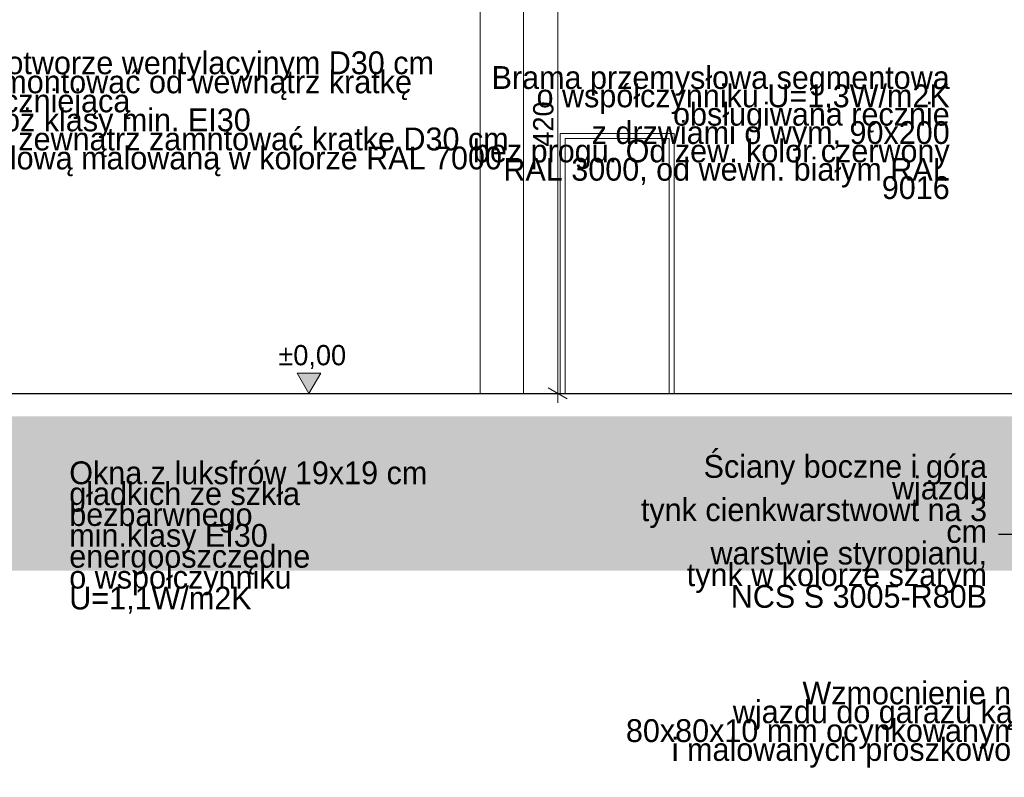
# Model space of a CAD drawing. Extents: x -547885 to -186295, y -25370 to 156194.
# Tile 26 of 256: x -517710 to -509947, y -15358 to -9382. Entities that reach past the tile are written whole.
import ezdxf

# ---------------------------------------------------------------- set-up
doc = ezdxf.new("R2010")
doc.units = 0
doc.header["$MEASUREMENT"] = 0
doc.linetypes.add('Przerywana', pattern=[320, 160, -160])
for name, color, linetype, lineweight in [('Arch opisy_Nr_Pióra__21', 7, 'Continuous', 9), ('Arch stropy_Nr_Pióra__1', 7, 'Continuous', 25), ('arch wypelnienia_Nr_Pióra__18', 9, 'Continuous', 15), ('INWENT OPISY_Nr_Pióra__21', 7, 'Continuous', 9), ('INWENT WYMIARY_Nr_Pióra__21', 7, 'Continuous', 9)]:
    doc.layers.add(name, color=color, linetype=linetype, lineweight=lineweight)
doc.layers.add('INWENT WYMIARY', color=7, linetype='Continuous')
doc.layers.add('INWENT. DRZWI_Nr_Pióra__102', color=7, linetype='Continuous', lineweight=9, true_color=0xb4b4b4)
doc.layers.add('INWENT.ŚCIANY_Nr_Pióra__102', color=7, linetype='Continuous', lineweight=9, true_color=0xb4b4b4)
doc.styles.add('GENERATED_STYLE_2', font='txt')
doc.styles.add('GENERATED_STYLE_5', font='txt')
doc.dimstyles.new('GENERATED_STYLE__13', dxfattribs={"dimtxt": 0.18, "dimasz": 109.44, "dimexe": 0.18, "dimexo": 0.0625, "dimgap": 0.09, "dimtad": 0, "dimtih": 1, "dimtoh": 1, "dimdec": 4, "dimzin": 0, "dimdsep": 46, "dimcen": 0.09, "dimadec": 0, "dimazin": 0, "dimtfac": 1, "dimtdec": 4, "dimtmove": 0, "dimatfit": 3, "dimldrblk": 'ARROWHEAD_11', "dimfxl": 0, "dimtolj": 1, "dimtzin": 0, "dimarcsym": 0})
doc.dimstyles.new('GENERATED_STYLE__14', dxfattribs={"dimtxt": 0.18, "dimasz": 182.4, "dimexe": 0.18, "dimexo": 0.0625, "dimgap": 0.09, "dimtad": 0, "dimtih": 1, "dimtoh": 1, "dimdec": 4, "dimzin": 0, "dimdsep": 46, "dimcen": 0.09, "dimadec": 0, "dimazin": 0, "dimtfac": 1, "dimtdec": 4, "dimtmove": 0, "dimatfit": 3, "dimldrblk": 'ARROWHEAD_5', "dimfxl": 0, "dimtolj": 1, "dimtzin": 0, "dimarcsym": 0})
doc.dimstyles.new('GENERATED_STYLE__7', dxfattribs={"dimtxt": 160.000002, "dimasz": 114, "dimexe": 0.18, "dimexo": 0, "dimgap": 0.09, "dimtad": 1, "dimdec": 0, "dimlfac": 0.1, "dimzin": 0, "dimdsep": 46, "dimtxsty": 'GENERATED_STYLE_2', "dimblk": 'ARROWHEAD_2', "dimblk1": 'ARROWHEAD_2', "dimblk2": 'ARROWHEAD_2', "dimcen": 0.09, "dimclrd": 7, "dimclre": 7, "dimclrt": 7, "dimazin": 0, "dimtfac": 1, "dimtdec": 4, "dimtmove": 0, "dimatfit": 3, "dimfxl": 0, "dimtolj": 1, "dimtzin": 0, "dimarcsym": 0})

# ---------------------------------------------------------------- blocks, each defined once
blk = doc.blocks.new('Wymiary_59', base_point=(-515429.8, -12329.6))
at = {"layer": 'INWENT WYMIARY_Nr_Pióra__21', "linetype": 'Continuous'}
blk.add_hatch(color=256, dxfattribs=at).paths.add_polyline_path([(-515429.8, -12329.6), (-515522.6, -12169.6), (-515337, -12169.6)], flags=0)
for p, q in [((-515429.8, -12329.6), (-515522.6, -12169.6)), ((-515522.6, -12169.6), (-515337, -12169.6)), ((-515337, -12169.6), (-515429.8, -12329.6)), ((-515429.8, -12329.6), (-515549.8, -12329.6)), ((-515429.8, -12329.6), (-515309.8, -12329.6))]:
    blk.add_line(p, q, dxfattribs=at)
at = {"layer": 'INWENT WYMIARY_Nr_Pióra__21', "insert": (-515670.7, -12137.6), "char_height": 160, "attachment_point": 7, "style": 'GENERATED_STYLE_2'}
blk.add_mtext('{±0,00}', dxfattribs=at)
blk = doc.blocks.new('*D478')
at = {"layer": 'INWENT WYMIARY_Nr_Pióra__21', "linetype": 'Continuous'}
for p, q in [((-513468.2, -8129.6), (-513468.2, -8056.3)), ((-513355.7, -8129.6), (-513580.7, -8129.6)), ((-513393.2, -8172.9), (-513543.2, -8086.3)), ((-513468.2, -12329.6), (-513468.2, -8129.6)), ((-513355.7, -12329.6), (-513580.7, -12329.6)), ((-513543.2, -12286.3), (-513393.2, -12372.9)), ((-513468.2, -12403), (-513468.2, -12329.6))]:
    blk.add_line(p, q, dxfattribs=at)
at = {"layer": 'INWENT WYMIARY_Nr_Pióra__21', "insert": (-513500.2, -10383.2), "char_height": 160, "attachment_point": 7, "rotation": 90, "style": 'GENERATED_STYLE_2'}
blk.add_mtext('{420}', dxfattribs=at)
blk = doc.blocks.new('ARROWHEAD_2')
at = {"color": 0, "linetype": 'Continuous', "lineweight": 0}
for p, q in [((0, 0), (-1, 0)), ((-0.378, -0.655), (0.378, 0.655))]:
    blk.add_line(p, q, dxfattribs=at)
blk = doc.blocks.new('ARROWHEAD_11')
at = {"color": 0, "linetype": 'Continuous', "lineweight": 0}
blk.add_line((0, 0), (-1, 0), dxfattribs=at)
at = {"color": 0, "linetype": 'Continuous', "lineweight": 0, "const_width": 0.25, "flags": 128}
blk.add_lwpolyline([(-0.125, 0, 1), (0.125, 0, 1)], format="xyb", close=True, dxfattribs=at)
blk = doc.blocks.new('ARROWHEAD_5')
at = {"color": 0, "linetype": 'Continuous', "lineweight": 0}
blk.add_line((0, 0), (-1, 0), dxfattribs=at)
blk.add_solid([(-1, 0.2679), (0, 0), (-1, -0.2679), (-1, 0.2679)], dxfattribs=at)

msp = doc.modelspace()

# ---------------------------------------------------------------- hatches: boundary and pattern name
at = {"layer": 'arch wypelnienia_Nr_Pióra__18', "linetype": 'Continuous'}
msp.add_hatch(color=256, dxfattribs=at).paths.add_polyline_path([(-508509.6, -12509.6), (-508509.6, -13728.8), (-519349.6, -13728.8), (-519349.6, -12509.6)], flags=0)

# ---------------------------------------------------------------- linework, layer by layer
at = {"layer": 'Arch stropy_Nr_Pióra__1', "linetype": 'Continuous'}
msp.add_line((-519349.6, -12329.6), (-508509.6, -12329.6), dxfattribs=at)
at = {"layer": 'INWENT. DRZWI_Nr_Pióra__102', "linetype": 'Continuous'}
for p, q in [((-513409.6, -10319.6), (-512589.6, -10319.6)), ((-513409.6, -10319.6), (-513409.6, -12329.6)), ((-512589.6, -10319.6), (-512589.6, -12329.6))]:
    msp.add_line(p, q, dxfattribs=at)
at = {"layer": 'INWENT.ŚCIANY_Nr_Pióra__102', "linetype": 'Continuous'}
for p, q in [((-514079.6, -8539.6), (-514079.6, -12329.6)), ((-513739.6, -8539.6), (-513739.6, -12329.6)), ((-513449.6, -10279.6), (-513449.6, -12329.6)), ((-513449.6, -10279.6), (-512549.6, -10279.6)), ((-512549.6, -10279.6), (-512549.6, -12329.6))]:
    msp.add_line(p, q, dxfattribs=at)

# ---------------------------------------------------------------- block references
at = {"layer": 'INWENT WYMIARY', "linetype": 'Continuous'}
msp.add_blockref('Wymiary_59', (-515429.8, -12329.6), dxfattribs=at)

# ---------------------------------------------------------------- texts
at = {"layer": 'Arch opisy_Nr_Pióra__21', "linetype": 'Continuous', "char_height": 180, "style": 'GENERATED_STYLE_5'}
for s, insert, width, attachment_point, line_spacing_factor in [('{W otworze wentylacyjnym D30 cm\\Pzamontować od wewnątrz kratkę pęczniejącą\\Pppoż klasy min. EI30\\POd zewnątrz zamntować kratke D30 cm\\Pstalową malowaną w kolorze RAL 7000}', (-518109.4, -10124.5), 4172.62, 4, 0.500314), ('{Brama przemysłowa segmentowa \\Po współczynniku U=1,3W/m2K\\Pobsługiwana ręcznie\\Pz drzwiami o wym, 90x200 \\Pbez progu. Od zew. kolor czerwony \\PRAL 3000, od wewn. białym RAL 9016}', (-510378, -10273.4), 3554.26, 6, 0.482339), ('{Okna z luksfrów 19x19 cm\\Pgładkich ze szkła bezbarwnego \\Pmin.klasy EI30\\Penergooszczędne \\Po współczynniku U=1,1W/m2K}', (-517319.7, -13466.5), 2935.91, 4, 0.548636), ('{Wzmocnienie narożników\\Pwjazdu do garażu kątownikami\\P80x80x10 mm ocynkowanymi ogniowo\\Pi malowanych proszkowo w kolorze RAL 7000}', (-508810.1, -14990.8), 4230.22, 6, 0.495432)]:
    msp.add_mtext(s, dxfattribs=dict(at, insert=insert, width=width, attachment_point=attachment_point, line_spacing_factor=line_spacing_factor))
at = {"layer": 'INWENT OPISY_Nr_Pióra__21', "linetype": 'Continuous', "insert": (-510083.8, -13419.4), "char_height": 180, "width": 2752.95, "attachment_point": 6, "line_spacing_factor": 0.569582, "style": 'GENERATED_STYLE_5'}
msp.add_mtext('{Ściany boczne i góra wjazdu \\Ptynk cienkwarstwowt na 3 cm \\Pwarstwie styropianu,\\Ptynk w kolorze szarym \\PNCS S 3005-R80B}', dxfattribs=at)

# ---------------------------------------------------------------- dimensions: what is measured, and where the dimension line sits
at = {"layer": 'INWENT WYMIARY', "linetype": 'Continuous'}
dim = msp.add_linear_dim(base=(-513468.2, -12329.6), p1=(-513739.6, -12329.6), p2=(-513739.6, -8129.6), angle=90, dimstyle='GENERATED_STYLE__7', dxfattribs=at)
dim.commit()
dim.dimension.update_dxf_attribs({"geometry": '*D478', "text_midpoint": (-513580.2, -10201.1)})

# ---------------------------------------------------------------- leaders
at = {"layer": 'Arch opisy_Nr_Pióra__21', "linetype": 'Przerywana', "annotation_type": 0, "has_hookline": 1, "hookline_direction": 1}
for points, text_width in [([(-508579.6, -10247.7), (-509580.3, -10247.7)], 2828.6), ([(-507788.8, -11294.2), (-507788.8, -14965.6), (-508553.6, -14965.6)], 4045.7)]:
    msp.add_leader(points, dimstyle='GENERATED_STYLE__13', dxfattribs=dict(at, text_width=text_width))
at = {"layer": 'INWENT OPISY_Nr_Pióra__21', "linetype": 'Continuous', "annotation_type": 0, "has_hookline": 1, "hookline_direction": 1, "text_width": 2734.3}
msp.add_leader([(-508159.2, -11294.2), (-508159.2, -13442.3), (-509993.1, -13442.3)], dimstyle='GENERATED_STYLE__14', dxfattribs=at)

doc.saveas('drawing.dxf')
